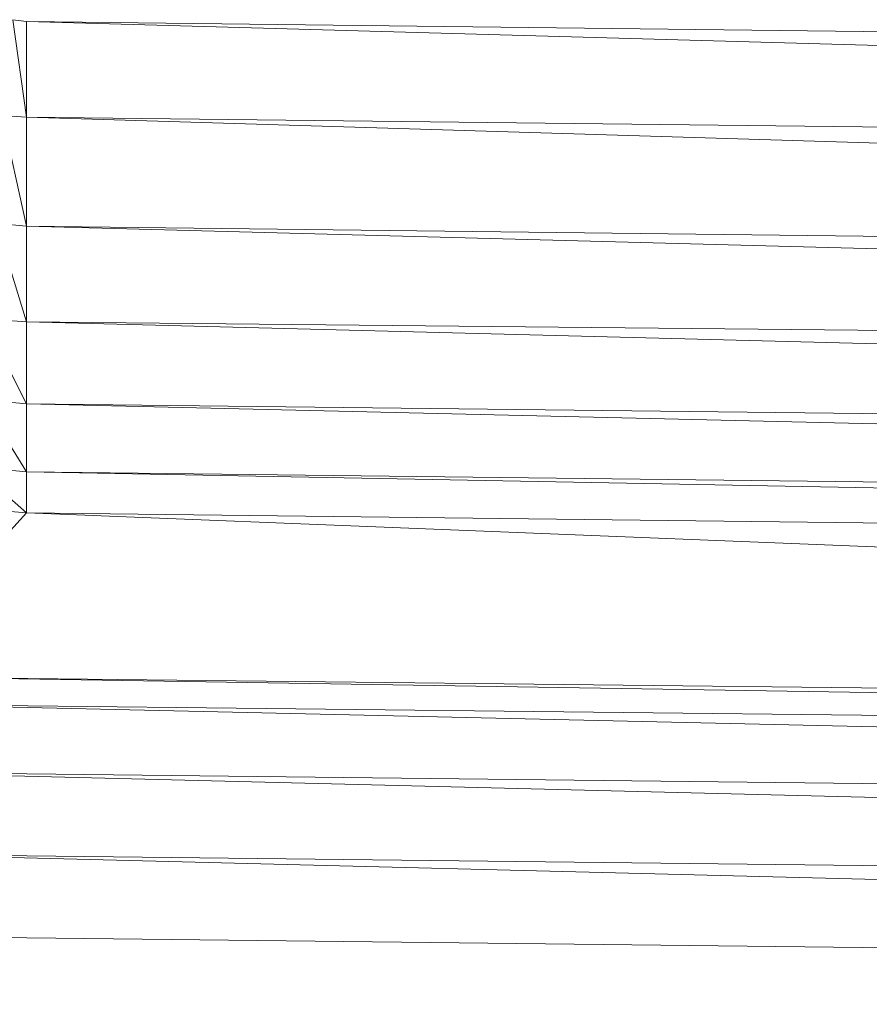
# Model space of a CAD drawing. Header units: metres. Extents: x 391.1 to 427.5, y 12.7 to 28.4.
# Tile 42 of 65: x 409.5761 to 409.6181, y 14.2356 to 14.2842. Entities that reach past the tile are written whole.
import ezdxf

# ---------------------------------------------------------------- set-up
doc = ezdxf.new("R2010")
doc.units = ezdxf.units.M
doc.layers.add('02_MOBILIARIO', color=7, linetype='Continuous', lineweight=18)

# ---------------------------------------------------------------- blocks, each defined once
blk = doc.blocks.new('Family - Plats de dutxa PS-1-153666-01_ELEC _PS1')
at = {"layer": '02_MOBILIARIO', "color": 253, "true_color": 0xaaaaaa}
for p, q in [((0.122975, 0.1038), (0.122297, 0.103891)), ((0.122975, 0.099081), (0.122297, 0.103891)), ((0.122297, 0.103891), (0.122975, 0.1038)), ((0.122297, 0.103891), (0.122975, 0.099081)), ((0.409997, 0.100429), (0.122975, 0.1038)), ((0.409997, 0.09571), (0.122975, 0.1038)), ((0.122975, 0.1038), (0.409997, 0.100429)), ((0.122975, 0.1038), (0.409997, 0.09571)), ((0.122975, 0.1038), (0.122975, 0.099081)), ((0.122975, 0.099081), (0.122975, 0.1038)), ((0.122975, 0.093688), (0.121777, 0.099165)), ((0.121777, 0.099165), (0.122975, 0.099081)), ((0.121777, 0.099165), (0.122975, 0.093688)), ((0.122975, 0.099081), (0.121777, 0.099165)), ((0.409997, 0.09571), (0.122975, 0.099081)), ((0.409997, 0.090317), (0.122975, 0.099081)), ((0.122975, 0.099081), (0.409997, 0.09571)), ((0.122975, 0.099081), (0.409997, 0.090317)), ((0.122975, 0.099081), (0.122975, 0.093688)), ((0.122975, 0.093688), (0.122975, 0.099081)), ((0.122975, 0.088969), (0.121477, 0.093829)), ((0.121477, 0.093829), (0.122975, 0.093688)), ((0.121477, 0.093829), (0.122975, 0.088969)), ((0.122975, 0.093688), (0.121477, 0.093829)), ((0.409997, 0.090317), (0.122975, 0.093688)), ((0.409997, 0.086078), (0.122975, 0.093688)), ((0.122975, 0.093688), (0.409997, 0.090317)), ((0.122975, 0.093688), (0.409997, 0.086078)), ((0.122975, 0.093688), (0.122975, 0.088969)), ((0.122975, 0.088969), (0.122975, 0.093688)), ((0.122975, 0.088969), (0.120838, 0.089127)), ((0.122975, 0.084924), (0.120838, 0.089127)), ((0.120838, 0.089127), (0.122975, 0.088969)), ((0.120838, 0.089127), (0.122975, 0.084924)), ((0.409997, 0.086078), (0.122975, 0.088969)), ((0.409997, 0.081553), (0.122975, 0.088969)), ((0.122975, 0.088969), (0.409997, 0.086078)), ((0.122975, 0.088969), (0.409997, 0.081553)), ((0.122975, 0.088969), (0.122975, 0.084924)), ((0.122975, 0.084924), (0.122975, 0.088969)), ((0.122975, 0.081553), (0.120767, 0.085134)), ((0.120767, 0.085134), (0.122975, 0.084924)), ((0.120767, 0.085134), (0.122975, 0.081553)), ((0.122975, 0.084924), (0.120767, 0.085134)), ((0.409997, 0.081553), (0.122975, 0.084924)), ((0.122975, 0.084924), (0.409997, 0.078182)), ((0.122975, 0.084924), (0.122975, 0.081553)), ((0.409997, 0.078182), (0.122975, 0.084924)), ((0.122975, 0.084924), (0.409997, 0.081553)), ((0.122975, 0.081553), (0.122975, 0.084924)), ((0.122975, 0.07953), (0.120391, 0.081794)), ((0.120391, 0.081794), (0.122975, 0.081553)), ((0.120391, 0.081794), (0.122975, 0.07953)), ((0.122975, 0.081553), (0.120391, 0.081794)), ((0.409997, 0.078182), (0.122975, 0.081553)), ((0.409997, 0.07616), (0.122975, 0.081553)), ((0.122975, 0.081553), (0.409997, 0.078182)), ((0.122975, 0.081553), (0.409997, 0.07616)), ((0.122975, 0.081553), (0.122975, 0.07953)), ((0.122975, 0.07953), (0.122975, 0.081553)), ((0.120128, 0.079767), (0.122975, 0.07953)), ((0.122975, 0.07953), (0.120128, 0.079767)), ((0.122975, 0.07953), (0.115559, 0.071441)), ((0.115559, 0.071441), (0.122975, 0.07953)), ((0.409997, 0.07616), (0.122975, 0.07953)), ((0.409997, 0.06807), (0.122975, 0.07953)), ((0.122975, 0.07953), (0.409997, 0.07616)), ((0.122975, 0.07953), (0.409997, 0.06807)), ((0.409997, 0.06807), (0.115559, 0.071441)), ((0.115559, 0.071441), (0.409997, 0.066721)), ((0.409997, 0.066721), (0.115559, 0.071441)), ((0.115559, 0.071441), (0.409997, 0.06807)), ((0.409997, 0.066721), (0.115559, 0.070092)), ((0.409997, 0.063351), (0.115559, 0.070092)), ((0.115559, 0.070092), (0.409997, 0.066721)), ((0.115559, 0.070092), (0.409997, 0.063351)), ((0.409997, 0.063351), (0.115559, 0.066721)), ((0.115559, 0.066721), (0.409997, 0.059306)), ((0.409997, 0.059306), (0.115559, 0.066721)), ((0.115559, 0.066721), (0.409997, 0.063351)), ((0.409997, 0.059306), (0.115559, 0.062676)), ((0.409997, 0.055261), (0.115559, 0.062676)), ((0.115559, 0.062676), (0.409997, 0.059306)), ((0.115559, 0.062676), (0.409997, 0.055261)), ((0.409997, 0.055261), (0.115559, 0.058632)), ((0.409997, 0.055261), (0.115559, 0.058632))]:
    blk.add_line(p, q, dxfattribs=at)
blk = doc.blocks.new('LONDR55-XX_ZZ-ARQ-CAA-M3D-Londres55_ifc-1-01_ELEC _PS1')
at = {"layer": '02_MOBILIARIO', "color": 253, "lineweight": 18, "true_color": 0xaaaaaa}
blk.add_blockref('Family - Plats de dutxa PS-1-153666-01_ELEC _PS1', (409.453442, 14.180351), dxfattribs=at)

msp = doc.modelspace()

# ---------------------------------------------------------------- block references
at = {"lineweight": 5}
msp.add_blockref('LONDR55-XX_ZZ-ARQ-CAA-M3D-Londres55_ifc-1-01_ELEC _PS1', (0, 0), dxfattribs=at)

doc.saveas('drawing.dxf')
